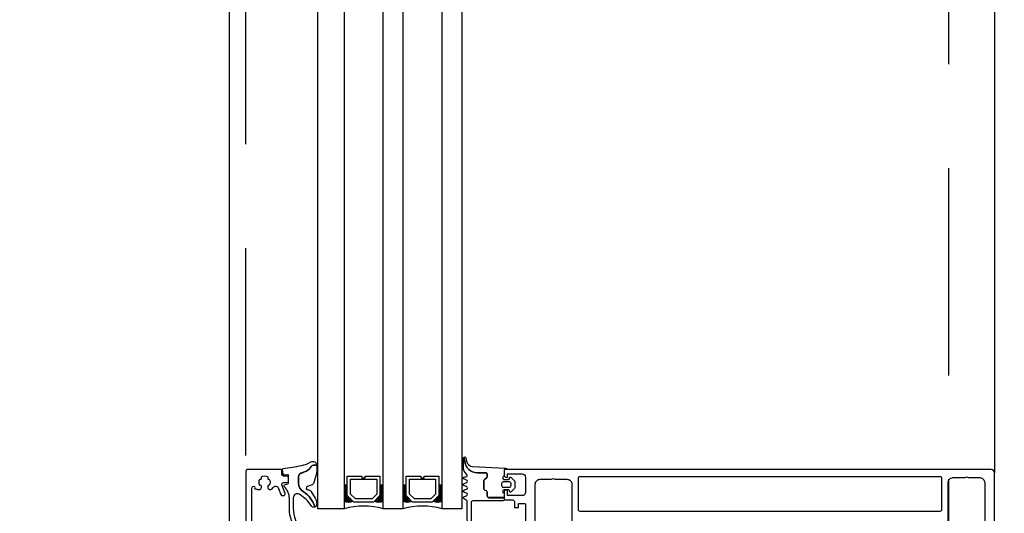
# Model space of a CAD drawing. Header units: millimetres. Extents: x 247761 to 294611, y 172579 to 236863.
# Tile 105 of 256: x 249656 to 249958, y 186699 to 186850. Entities that reach past the tile are written whole.
import ezdxf

# ---------------------------------------------------------------- set-up
doc = ezdxf.new("R2010")
doc.units = ezdxf.units.MM
doc.linetypes.add('ČÁRKOVANÁ', pattern=[19.05, 12.7, -6.35])
for name, color, linetype in [('FASÁDA DETAILNÍ', 4, 'Continuous'), ('KOTY 50', 7, 'Continuous'), ('NOVA', 240, 'Continuous')]:
    doc.layers.add(name, color=color, linetype=linetype)
doc.styles.add('CS-ROMANS', font='romans.shx', dxfattribs={"width": 0.75, "oblique": 5})
doc.dimstyles.new('A_KÓTA_50', dxfattribs={"dimtxt": 110, "dimasz": 2, "dimexe": 100, "dimexo": 1500, "dimgap": 40, "dimtad": 1, "dimrnd": 1, "dimdsep": 46, "dimtxsty": 'CS-ROMANS', "dimblk": 'KOT_CARA20', "dimcen": 45, "dimse1": 1, "dimse2": 1, "dimclrd": 256, "dimclre": 256, "dimclrt": 256, "dimadec": 0, "dimazin": 0, "dimtfac": 1, "dimtix": 1, "dimtmove": 2, "dimatfit": 3, "dimldrblk": 'OBLIQUE', "dimfxl": 0, "dimtolj": 1, "dimarcsym": 0})

# ---------------------------------------------------------------- blocks, each defined once
blk = doc.blocks.new('284336')
for points in [[(-0.7, -9.6), (-10, -9.6, 0.414511), (-10.51, -10.11), (-10.51, -15.51, -1), (-11.69, -15.51), (-11.69, -9.6), (-12.69, -8.95, -0.668884), (-12.6, -8.23), (-11.99, -8.01, 0.766384), (-11.99, -7.21), (-12.6, -6.99, -0.76831), (-12.6, -6.23), (-11.99, -6.01, 0.766384), (-11.99, -5.21), (-12.6, -4.99, -0.76831), (-12.6, -4.23), (-11.99, -4.01, 0.766384), (-11.99, -3.21), (-12.6, -2.99, -0.877523), (-12.5, -2.22), (-12.1, -2.22, 0.698129), (-11.83, -1.5, -0.220231), (-12.89, 0.78), (-12.89, 3.45, -0.157143), (-12.82, 3.68), (-12.69, 3.42, -0.067482), (-12.48, 2.53, 0.393136), (-8.66, -1.02), (-6.1, -1.02, -0.414214), (-5.61, -1.51), (-5.61, -2.22, -0.267949), (-5.85, -2.65), (-6.35, -2.93, 0.267949), (-6.61, -3.38), (-6.61, -5.84, 0.267949), (-6.35, -6.29), (-5.85, -6.57, -0.267949), (-5.61, -7), (-5.61, -8.11, 0.414215), (-5.1, -8.62), (-0.41, -8.62), (-0.41, -9.31, -0.414212), (-0.7, -9.6)], [(-0.41, 0), (-0.41, -2, 0.990243), (-0.4, -3.02), (0.9, -3.02, 0.414214), (1.21, -2.71), (1.21, -2.61, -0.668123), (1.71, -2.4), (2.75, -3.45, -0.199004), (2.89, -3.79), (2.89, -5.43, -0.199038), (2.75, -5.77), (1.71, -6.82, -0.668191), (1.21, -6.61), (1.21, -6.51, 0.414214), (0.9, -6.2), (-0.4, -6.2, 0.990269), (-0.41, -7.22), (-0.41, -8.6), (-5.1, -8.6, -0.414215), (-5.59, -8.11), (-5.59, -7, 0.267949), (-5.84, -6.56), (-6.34, -6.27, -0.267949), (-6.59, -5.84), (-6.59, -3.38, -0.267949), (-6.34, -2.95), (-5.84, -2.66, 0.267949), (-5.59, -2.22), (-5.59, -1.51, 0.414214), (-6.1, -1), (-8.66, -1, -0.393156), (-12.46, 2.53, 0.067572), (-12.67, 3.43), (-12.8, 3.7, -0.637545), (-12.12, 3.53), (-11.92, 2.53, 0.344315), (-10.06, 0.91), (0, 0.38, -0.406913), (0.39, 0), (-0.41, 0)], [(1.7, -4.31, 0.414235), (1.2, -3.81), (-0.7, -3.81, 0.414214), (-1.2, -4.31), (-1.2, -4.91, 0.414214), (-0.7, -5.41), (1.2, -5.41, 0.414235), (1.7, -4.91), (1.7, -4.31)]]:
    blk.add_lwpolyline(points, format="xyb", close=True)
blk = doc.blocks.new('433270')
blk.add_lwpolyline([(1, 0, 0.414364), (0, -1), (0, -1.4, 0.255924), (0.23, -1.83, -0.547723), (0.23, -3.17, 0.255924), (0, -3.6), (0, -14.6, 0.414214), (0.3, -14.9), (1.2, -14.9, 0.414214), (1.7, -14.4), (1.7, -10.3, -0.414214), (2, -10), (6, -10, 0.414248), (7, -9), (7, -7.7, 0.414179), (6.5, -7.2), (5.7, -7.2, 0.414232), (5.4, -7.5), (5.4, -8.2, -0.414198), (5.1, -8.5), (2.8, -8.5, -0.414204), (1.8, -7.5), (1.8, -4.49, -0.147432), (1.97, -3.94, 0.147461), (2.4, -2.5), (2.4, -2.3, -0.414214), (2.9, -1.8), (21.87, -1.8, -0.668178), (22.22, -2.65), (22.16, -2.72, 1), (21.59, -3.29), (21.52, -3.35, 0.198912), (21.38, -3.71), (21.38, -4.05, 0.414214), (22.08, -4.75), (22.38, -4.75, 0.576988), (22.64, -4.3, -0.311246), (24.56, -4.3, 0.576988), (24.82, -4.75), (25.3, -4.75, -0.260065), (25.3, -6.65), (24.82, -6.65, 0.576988), (24.56, -7.1, -0.311246), (22.64, -7.1, 0.576988), (22.38, -6.65), (22.08, -6.65, 0.414214), (21.38, -7.35), (21.38, -7.61, 0.267949), (21.63, -8.04), (21.89, -8.2, -0.637047), (21.73, -10), (19.83, -10.7, 0.315299), (19.5, -11.17), (19.5, -11.49, 0.520567), (20.17, -11.96), (22.83, -10.99, -0.520567), (23.5, -11.46), (23.5, -12.5, 0.414062), (24, -13), (25, -13, 0.414186), (25.5, -12.5), (25.5, -11.5, -0.414182), (26, -11), (27, -11, 0.414214), (27.5, -10.5), (27.5, -0.5, 0.414214), (27, 0), (1, 0)], format="xyb", close=True)
blk = doc.blocks.new('284325')
for points in [[(0.84, -5.23, -0.560316), (0.94, -4.73), (1.94, -4.36, 0.3153), (2.14, -4.08), (2.14, -1.89, 0.451558), (1.8, -1.59), (0.9, -1.7, -0.399586), (0.57, -1.46), (0.3, -0.07, -0.415977), (0.53, 0.29, 0.024107), (6.15, 1.24, 0.076636), (8.99, 2.34, -0.577615), (10.79, 1.3), (10.02, 1.37, 0.283171), (9.08, 0.9, -0.168429), (7.07, -0.74), (5.9, -1.16, 0.315302), (5.24, -2.1), (5.24, -4.21, 0.269719), (6.76, -6.82, -0.194797), (10.18, -11.53, -0.342663), (9.17, -11.17, 0.119207), (5.43, -7.59, 0.578571), (3.63, -8.62), (3.63, -11.77, 0.176415), (6.16, -18.72, -1), (5.24, -19.49, -0.176415), (2.43, -11.77), (2.43, -8.89, 0.208286), (0.84, -5.23)], [(8.95, -6.65), (10.32, -8.78, -0.134555), (10.79, -10.63, -0.339795), (10.19, -11.53, 0.194788), (6.76, -6.81, -0.269736), (5.25, -4.21), (5.25, -2.1, -0.315302), (5.9, -1.17), (7.07, -0.74, 0.168429), (9.09, 0.89, -0.283167), (10.01, 1.36), (10.79, 1.29), (10.79, -0.74, -0.070852), (10.71, -1.3), (9.95, -3.93, -0.241839), (9.08, -4.83), (7.93, -5.22, 0.836024), (8.08, -6.19), (8.11, -6.19, -0.255349), (8.95, -6.65)]]:
    blk.add_lwpolyline(points, format="xyb", close=True)
blk = doc.blocks.new('A$C69D17D4D')
at = {"layer": 'FASÁDA DETAILNÍ'}
for p, q in [((-24897, 13329.5), (-24897, 15238.5)), ((-24889, 15238.5), (-24889, 13329.5)), ((-24877, 13329.5), (-24877, 15238.5)), ((-24871, 15238.5), (-24871, 13329.5)), ((-24859, 13329.5), (-24859, 15238.5)), ((-24853, 15238.5), (-24853, 13329.5)), ((-24690, 15227.5), (-24690, 13340.5)), ((-24889, 13329.5), (-24897, 13329.5)), ((-24871, 13329.5), (-24877, 13329.5)), ((-24853, 13329.5), (-24859, 13329.5))]:
    blk.add_line(p, q, dxfattribs=at)
for points in [[(1656, 1244), (-24924, 1244), (-24924, 24924), (1656, 24924)], [(-24878, 13339.5), (-24878, 13333.5), (-24880, 13331.5), (-24886, 13331.5), (-24888, 13333.5), (-24888, 13339.5), (-24883.5, 13339.5), (-24883.5, 13339), (-24882.5, 13339), (-24882.5, 13339.5)], [(-24878, 13339.5), (-24878, 13333.5), (-24880, 13331.5), (-24886, 13331.5), (-24888, 13333.5), (-24888, 13339.5), (-24883.5, 13339.5), (-24883.5, 13339), (-24882.5, 13339), (-24882.5, 13339.5)], [(-24887, 13338.5), (-24879, 13338.5), (-24879, 13333.91), (-24880.41, 13332.5), (-24885.45, 13332.5), (-24887, 13333.91)], [(-24887, 13338.5), (-24879, 13338.5), (-24879, 13333.91), (-24880.41, 13332.5), (-24885.45, 13332.5), (-24887, 13333.91)], [(-24860, 13339.5), (-24860, 13333.5), (-24862, 13331.5), (-24868, 13331.5), (-24870, 13333.5), (-24870, 13339.5), (-24865.5, 13339.5), (-24865.5, 13339), (-24864.5, 13339), (-24864.5, 13339.5)], [(-24860, 13339.5), (-24860, 13333.5), (-24862, 13331.5), (-24868, 13331.5), (-24870, 13333.5), (-24870, 13339.5), (-24865.5, 13339.5), (-24865.5, 13339), (-24864.5, 13339), (-24864.5, 13339.5)], [(-24869, 13338.5), (-24861, 13338.5), (-24861, 13333.91), (-24862.41, 13332.5), (-24867.45, 13332.5), (-24869, 13333.91)], [(-24869, 13338.5), (-24861, 13338.5), (-24861, 13333.91), (-24862.41, 13332.5), (-24867.45, 13332.5), (-24869, 13333.91)]]:
    blk.add_lwpolyline(points, close=True, dxfattribs=at)
at = {"layer": 'FASÁDA DETAILNÍ', "linetype": 'ČÁRKOVANÁ', "ltscale": 5}
blk.add_lwpolyline([(1651, 1249), (-24919, 1249), (-24919, 24919), (1651, 24919)], close=True, dxfattribs=at)
at = {"layer": 'FASÁDA DETAILNÍ', "color": 7, "linetype": 'ČÁRKOVANÁ', "ltscale": 5}
blk.add_lwpolyline([(1436, 1464), (-24704, 1464), (-24704, 24704), (1436, 24704)], close=True, dxfattribs=at)
at = {"layer": 'FASÁDA DETAILNÍ'}
for points in [[(-24830.5, 13318.64), (-24830.5, 13337.01, -0.414214), (-24829, 13338.51), (-24825.5, 13338.51, -0.399985), (-24824.5, 13338.51), (-24820.8, 13338.51, -0.414214), (-24819.3, 13337.01), (-24819.3, 13318.64, 0.13165)], [(-24704.2, 13318.65), (-24704.2, 13337.51, -0.414232), (-24702.7, 13339.01), (-24698.99, 13339.01, -0.399985), (-24697.99, 13339.01), (-24694.5, 13339.01, -0.414232), (-24693, 13337.51), (-24693, 13318.65, 0.116937)], [(-24690, 13315), (-24690, 13340.5, 0.414214), (-24691, 13341.5), (-24691, 13341.5), (-24839.5, 13341.5, 0.414214), (-24840, 13341), (-24840, 13339.7, 0.41422), (-24839.5, 13339.2), (-24839, 13339.2), (-24839, 13340.2), (-24834.5, 13340.2, -0.414214), (-24833.5, 13339.2), (-24833.5, 13334.5, -0.414214), (-24834.5, 13333.5), (-24839, 13333.5), (-24839, 13335.2), (-24839.5, 13335.2, 0.414201), (-24840, 13334.7), (-24840, 13332.7, 0.414214), (-24839.5, 13332.2), (-24837.36, 13332.2, -0.414214), (-24836.86, 13331.7), (-24836.86, 13329.9), (-24835.61, 13329.9), (-24835.61, 13331.1), (-24833.8, 13331.1, -0.414214), (-24833.5, 13330.8), (-24833.5, 13325.5, -0.414167)], [(-24830.5, 13318.64), (-24830.5, 13337.01, -0.414214), (-24829, 13338.51), (-24825.5, 13338.51, -0.399985), (-24824.5, 13338.51), (-24820.8, 13338.51, -0.414214), (-24819.3, 13337.01), (-24819.3, 13318.64, 0.13165)], [(-24704.2, 13318.65), (-24704.2, 13337.51, -0.414232), (-24702.7, 13339.01), (-24698.99, 13339.01, -0.399985), (-24697.99, 13339.01), (-24694.5, 13339.01, -0.414232), (-24693, 13337.51), (-24693, 13318.65, 0.116937)], [(-24690, 13315), (-24690, 13340.5, 0.414214), (-24691, 13341.5), (-24691, 13341.5), (-24839.5, 13341.5, 0.414214), (-24840, 13341), (-24840, 13339.7, 0.41422), (-24839.5, 13339.2), (-24839, 13339.2), (-24839, 13340.2), (-24834.5, 13340.2, -0.414214), (-24833.5, 13339.2), (-24833.5, 13334.5, -0.414214), (-24834.5, 13333.5), (-24839, 13333.5), (-24839, 13335.2), (-24839.5, 13335.2, 0.414201), (-24840, 13334.7), (-24840, 13332.7, 0.414214), (-24839.5, 13332.2), (-24837.36, 13332.2, -0.414214), (-24836.86, 13331.7), (-24836.86, 13329.9), (-24835.61, 13329.9), (-24835.61, 13331.1), (-24833.8, 13331.1, -0.414214), (-24833.5, 13330.8), (-24833.5, 13325.5, -0.414167)]]:
    blk.add_lwpolyline(points, format="xyb", dxfattribs=at)
blk.add_lwpolyline([(-24816.8, 13339.4), (-24706.7, 13339.4, -0.414214), (-24706.2, 13338.9), (-24706.2, 13329.2, -0.414214), (-24706.7, 13328.7), (-24816.8, 13328.7, -0.414214), (-24817.3, 13329.2), (-24817.3, 13338.9, -0.414214), (-24816.8, 13339.4)], format="xyb", close=True, dxfattribs=at)
blk.add_lwpolyline([(-24816.8, 13339.4), (-24706.7, 13339.4, -0.414214), (-24706.2, 13338.9), (-24706.2, 13329.2, -0.414214), (-24706.7, 13328.7), (-24816.8, 13328.7, -0.414214), (-24817.3, 13329.2), (-24817.3, 13338.9, -0.414214), (-24816.8, 13339.4)], format="xyb", close=True, dxfattribs=at)
for centre, radius, start, end in [((-24888.5, 13337.36), 0.596, 213.0366, 326.9634), ((-24888.5, 13337.36), 0.596, 213.0366, 326.9634), ((-24888.5, 13337.07), 0.596, 213.0366, 326.9634), ((-24888.5, 13337.07), 0.596, 213.0366, 326.9634), ((-24888.5, 13336.78), 0.596, 213.0366, 326.9634), ((-24888.5, 13336.78), 0.596, 213.0366, 326.9634), ((-24888.5, 13336.49), 0.596, 213.0366, 326.9634), ((-24888.5, 13336.49), 0.596, 213.0366, 326.9634), ((-24888.5, 13336.19), 0.596, 213.0366, 326.9634), ((-24888.5, 13336.19), 0.596, 213.0366, 326.9634), ((-24888.5, 13335.9), 0.596, 213.0366, 326.9634), ((-24888.5, 13335.9), 0.596, 213.0366, 326.9634), ((-24888.5, 13335.61), 0.596, 213.0366, 326.9634), ((-24888.5, 13335.61), 0.596, 213.0366, 326.9634), ((-24877.5, 13337.36), 0.596, 213.0366, 326.9634), ((-24877.5, 13337.36), 0.596, 213.0366, 326.9634), ((-24877.5, 13337.07), 0.596, 213.0366, 326.9634), ((-24877.5, 13337.07), 0.596, 213.0366, 326.9634), ((-24877.5, 13336.78), 0.596, 213.0366, 326.9634), ((-24877.5, 13336.78), 0.596, 213.0366, 326.9634), ((-24877.5, 13336.49), 0.596, 213.0366, 326.9634), ((-24877.5, 13336.49), 0.596, 213.0366, 326.9634), ((-24877.5, 13336.19), 0.596, 213.0366, 326.9634), ((-24877.5, 13336.19), 0.596, 213.0366, 326.9634), ((-24877.5, 13335.9), 0.596, 213.0366, 326.9634), ((-24877.5, 13335.9), 0.596, 213.0366, 326.9634), ((-24877.5, 13335.61), 0.596, 213.0366, 326.9634), ((-24877.5, 13335.61), 0.596, 213.0366, 326.9634), ((-24870.5, 13337.36), 0.596, 213.0366, 326.9634), ((-24870.5, 13337.36), 0.596, 213.0366, 326.9634), ((-24870.5, 13337.07), 0.596, 213.0366, 326.9634), ((-24870.5, 13337.07), 0.596, 213.0366, 326.9634), ((-24870.5, 13336.78), 0.596, 213.0366, 326.9634), ((-24870.5, 13336.78), 0.596, 213.0366, 326.9634), ((-24870.5, 13336.49), 0.596, 213.0366, 326.9634), ((-24870.5, 13336.49), 0.596, 213.0366, 326.9634), ((-24870.5, 13336.19), 0.596, 213.0366, 326.9634), ((-24870.5, 13336.19), 0.596, 213.0366, 326.9634), ((-24870.5, 13335.9), 0.596, 213.0366, 326.9634), ((-24870.5, 13335.9), 0.596, 213.0366, 326.9634), ((-24870.5, 13335.61), 0.596, 213.0366, 326.9634), ((-24870.5, 13335.61), 0.596, 213.0366, 326.9634), ((-24859.5, 13337.36), 0.596, 213.0366, 326.9634), ((-24859.5, 13337.36), 0.596, 213.0366, 326.9634), ((-24859.5, 13337.07), 0.596, 213.0366, 326.9634), ((-24859.5, 13337.07), 0.596, 213.0366, 326.9634), ((-24859.5, 13336.78), 0.596, 213.0366, 326.9634), ((-24859.5, 13336.78), 0.596, 213.0366, 326.9634), ((-24859.5, 13336.49), 0.596, 213.0366, 326.9634), ((-24859.5, 13336.49), 0.596, 213.0366, 326.9634), ((-24859.5, 13336.19), 0.596, 213.0366, 326.9634), ((-24859.5, 13336.19), 0.596, 213.0366, 326.9634), ((-24859.5, 13335.9), 0.596, 213.0366, 326.9634), ((-24859.5, 13335.9), 0.596, 213.0366, 326.9634), ((-24859.5, 13335.61), 0.596, 213.0366, 326.9634), ((-24859.5, 13335.61), 0.596, 213.0366, 326.9634), ((-24888.5, 13335.32), 0.596, 213.0366, 326.9634), ((-24888.5, 13335.32), 0.596, 213.0366, 326.9634), ((-24888.5, 13335.02), 0.596, 213.0366, 326.9634), ((-24888.5, 13335.02), 0.596, 213.0366, 326.9634), ((-24888.5, 13334.73), 0.596, 213.0366, 326.9634), ((-24888.5, 13334.73), 0.596, 213.0366, 326.9634), ((-24888.5, 13334.44), 0.596, 213.0366, 326.9634), ((-24888.5, 13334.44), 0.596, 213.0366, 326.9634), ((-24888.5, 13334.15), 0.596, 213.0366, 326.9634), ((-24888.5, 13334.15), 0.596, 213.0366, 326.9634), ((-24888.5, 13333.85), 0.596, 213.0366, 326.9634), ((-24888.5, 13333.85), 0.596, 213.0366, 326.9634), ((-24888.36, 13333.84), 0.879, 223.5036, 316.0051), ((-24888.36, 13333.84), 0.879, 223.5036, 316.0051), ((-24888.21, 13333.93), 1.26, 231.5004, 308.0344), ((-24888.21, 13333.93), 1.26, 231.5004, 308.0344), ((-24888.08, 13334.09), 1.71, 237.3143, 302.7051), ((-24888.08, 13334.09), 1.71, 237.3143, 302.7051), ((-24887.93, 13334.34), 2.25, 241.5972, 298.4727), ((-24887.93, 13334.34), 2.25, 241.5972, 298.4727), ((-24887.76, 13334.68), 2.9, 244.7048, 294.6933), ((-24887.76, 13334.68), 2.9, 244.7048, 294.6933), ((-24878.24, 13334.68), 2.9, 245.3067, 295.2952), ((-24878.24, 13334.68), 2.9, 245.3067, 295.2952), ((-24878.07, 13334.34), 2.25, 241.5273, 298.4028), ((-24878.07, 13334.34), 2.25, 241.5273, 298.4028), ((-24877.92, 13334.09), 1.71, 237.2949, 302.6857), ((-24877.92, 13334.09), 1.71, 237.2949, 302.6857), ((-24877.79, 13333.93), 1.26, 231.9656, 308.4996), ((-24877.79, 13333.93), 1.26, 231.9656, 308.4996), ((-24877.64, 13333.84), 0.879, 223.9949, 316.4964), ((-24877.64, 13333.84), 0.879, 223.9949, 316.4964), ((-24877.5, 13335.32), 0.596, 213.0366, 326.9634), ((-24877.5, 13335.32), 0.596, 213.0366, 326.9634), ((-24877.5, 13335.02), 0.596, 213.0366, 326.9634), ((-24877.5, 13335.02), 0.596, 213.0366, 326.9634), ((-24877.5, 13334.73), 0.596, 213.0366, 326.9634), ((-24877.5, 13334.73), 0.596, 213.0366, 326.9634), ((-24877.5, 13334.44), 0.596, 213.0366, 326.9634), ((-24877.5, 13334.44), 0.596, 213.0366, 326.9634), ((-24877.5, 13334.15), 0.596, 213.0366, 326.9634), ((-24877.5, 13334.15), 0.596, 213.0366, 326.9634), ((-24877.5, 13333.85), 0.596, 213.0366, 326.9634), ((-24877.5, 13333.85), 0.596, 213.0366, 326.9634), ((-24870.5, 13335.32), 0.596, 213.0366, 326.9634), ((-24870.5, 13335.32), 0.596, 213.0366, 326.9634), ((-24870.5, 13335.02), 0.596, 213.0366, 326.9634), ((-24870.5, 13335.02), 0.596, 213.0366, 326.9634), ((-24870.5, 13334.73), 0.596, 213.0366, 326.9634), ((-24870.5, 13334.73), 0.596, 213.0366, 326.9634), ((-24870.5, 13334.44), 0.596, 213.0366, 326.9634), ((-24870.5, 13334.44), 0.596, 213.0366, 326.9634), ((-24870.5, 13334.15), 0.596, 213.0366, 326.9634), ((-24870.5, 13334.15), 0.596, 213.0366, 326.9634), ((-24870.5, 13333.85), 0.596, 213.0366, 326.9634), ((-24870.5, 13333.85), 0.596, 213.0366, 326.9634), ((-24870.36, 13333.84), 0.879, 223.5036, 316.0051), ((-24870.36, 13333.84), 0.879, 223.5036, 316.0051), ((-24870.21, 13333.93), 1.26, 231.5004, 308.0344), ((-24870.21, 13333.93), 1.26, 231.5004, 308.0344), ((-24870.08, 13334.09), 1.71, 237.3143, 302.7051), ((-24870.08, 13334.09), 1.71, 237.3143, 302.7051), ((-24869.93, 13334.34), 2.25, 241.5972, 298.4727), ((-24869.93, 13334.34), 2.25, 241.5972, 298.4727), ((-24869.76, 13334.68), 2.9, 244.7048, 294.6933), ((-24869.76, 13334.68), 2.9, 244.7048, 294.6933), ((-24860.24, 13334.68), 2.9, 245.3067, 295.2952), ((-24860.24, 13334.68), 2.9, 245.3067, 295.2952), ((-24860.07, 13334.34), 2.25, 241.5273, 298.4028), ((-24860.07, 13334.34), 2.25, 241.5273, 298.4028), ((-24859.92, 13334.09), 1.71, 237.2949, 302.6857), ((-24859.92, 13334.09), 1.71, 237.2949, 302.6857), ((-24859.79, 13333.93), 1.26, 231.9656, 308.4996), ((-24859.79, 13333.93), 1.26, 231.9656, 308.4996), ((-24859.64, 13333.84), 0.879, 223.9949, 316.4964), ((-24859.64, 13333.84), 0.879, 223.9949, 316.4964), ((-24859.5, 13335.32), 0.596, 213.0366, 326.9634), ((-24859.5, 13335.32), 0.596, 213.0366, 326.9634), ((-24859.5, 13335.02), 0.596, 213.0366, 326.9634), ((-24859.5, 13335.02), 0.596, 213.0366, 326.9634), ((-24859.5, 13334.73), 0.596, 213.0366, 326.9634), ((-24859.5, 13334.73), 0.596, 213.0366, 326.9634), ((-24859.5, 13334.44), 0.596, 213.0366, 326.9634), ((-24859.5, 13334.44), 0.596, 213.0366, 326.9634), ((-24859.5, 13334.15), 0.596, 213.0366, 326.9634), ((-24859.5, 13334.15), 0.596, 213.0366, 326.9634), ((-24859.5, 13333.85), 0.596, 213.0366, 326.9634), ((-24859.5, 13333.85), 0.596, 213.0366, 326.9634), ((-24887.65, 13335.05), 3.55, 247.591, 292.7062), ((-24887.65, 13335.05), 3.55, 247.591, 292.7062), ((-24883, 13307.61), 22.7, 74.6728, 105.3272), ((-24883, 13307.61), 22.7, 74.6728, 105.3272), ((-24878.35, 13335.05), 3.55, 247.2938, 292.409), ((-24878.35, 13335.05), 3.55, 247.2938, 292.409), ((-24869.65, 13335.05), 3.55, 247.591, 292.7062), ((-24869.65, 13335.05), 3.55, 247.591, 292.7062), ((-24865, 13307.61), 22.7, 74.6728, 105.3272), ((-24865, 13307.61), 22.7, 74.6728, 105.3272), ((-24860.35, 13335.05), 3.55, 247.2938, 292.409), ((-24860.35, 13335.05), 3.55, 247.2938, 292.409)]:
    blk.add_arc(centre, radius, start, end, dxfattribs=at)
for name, p in [('284336', (-24839.59, 13341.5)), ('284336', (-24839.59, 13341.5)), ('284325', (-24908.14, 13341.5)), ('284325', (-24908.14, 13341.5))]:
    blk.add_blockref(name, p, dxfattribs=at)
at = {"layer": 'FASÁDA DETAILNÍ', "rotation": 90}
blk.add_blockref('433270', (-24919, 13314), dxfattribs=at)
blk.add_blockref('433270', (-24919, 13314), dxfattribs=at)
blk = doc.blocks.new('KOT_CARA20')
for p, q in [((0, 20), (0, -20)), ((0, 0), (14.14, 14.14)), ((0, 0), (-14.14, -14.14))]:
    blk.add_line(p, q)
blk = doc.blocks.new('*D36')
at = {"layer": 'Defpoints', "color": 0, "ltscale": 5, "transparency": 16777216}
for p in [(249720.52, 198295.26), (247928.31, 174615.26), (249720.52, 174615.26)]:
    blk.add_point(p, dxfattribs=at)
at = {"layer": 'KOTY 50', "lineweight": -2, "ltscale": 5, "transparency": 16777216}
blk.add_line((247928.31, 198293.26), (247928.31, 174617.26), dxfattribs=at)
at = {"layer": 'KOTY 50', "lineweight": -2, "ltscale": 5, "transparency": 16777216, "xscale": 2, "yscale": 2, "zscale": 2}
for p, rotation in [((247928.31, 198295.26), 90), ((247928.31, 174615.26), 270)]:
    blk.add_blockref('KOT_CARA20', p, dxfattribs=dict(at, rotation=rotation))
at = {"layer": 'KOTY 50', "ltscale": 5, "transparency": 16777216, "insert": (247833.31, 186455.26), "char_height": 110, "attachment_point": 5, "rotation": 90, "style": 'CS-ROMANS'}
blk.add_mtext('\\A1;23680', dxfattribs=at)
blk = doc.blocks.new('_OBLIQUE')
at = {"color": 0, "linetype": 'ByBlock', "ltscale": 15}
blk.add_line((-0.5, -0.5), (0.5, 0.5), dxfattribs=at)

msp = doc.modelspace()

# ---------------------------------------------------------------- block references
at = {"layer": 'NOVA', "ltscale": 300}
msp.add_blockref('A$C69D17D4D', (274644.517, 173371.259), dxfattribs=at)

# ---------------------------------------------------------------- dimensions: what is measured, and where the dimension line sits
at = {"layer": 'KOTY 50', "ltscale": 5}
dim = msp.add_linear_dim(base=(247928.311, 174615.259), p1=(249720.517, 198295.259), p2=(249720.517, 174615.259), angle=90, dimstyle='A_KÓTA_50', dxfattribs=at)
dim.commit()
dim.dimension.update_dxf_attribs({"geometry": '*D36', "text_midpoint": (247833.311, 186455.259)})

doc.saveas('drawing.dxf')
